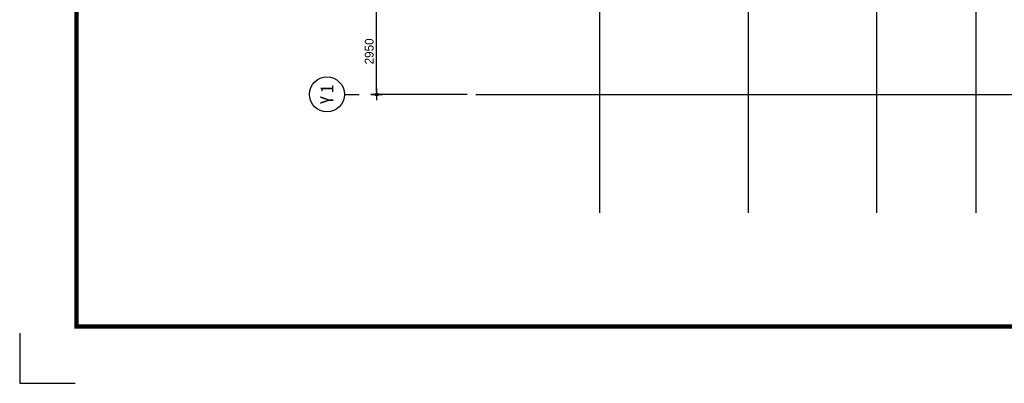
# Model space of a CAD drawing. Header units: millimetres. Extents: x 3837671 to 3921771, y -5256172 to -5196772.
# Tile 1 of 13: x 3837671 to 3871409, y -5256172 to -5243700. Entities that reach past the tile are written whole.
import ezdxf
from ezdxf.enums import TextEntityAlignment as Align

# ---------------------------------------------------------------- set-up
doc = ezdxf.new("R2010")
doc.units = ezdxf.units.MM
doc.header["$MEASUREMENT"] = 0
doc.linetypes.add('CEN', pattern=[66, 60, -2, 2, -2])
doc.layers.get('0').update_dxf_attribs({"linetype": 'CONTINUOUS'})
doc.layers.get('DEFPOINTS').update_dxf_attribs({"linetype": 'CONTINUOUS'})
for name, color, linetype in [('3', 3, 'CONTINUOUS'), ('A_GE_FORM', 7, 'CONTINUOUS'), ('CEN', 13, 'CEN'), ('DI', 1, 'CONTINUOUS'), ('DIM', 7, 'CONTINUOUS')]:
    doc.layers.add(name, color=color, linetype=linetype)
doc.styles.add('GHS', font='txt')
doc.styles.add('HY울릉도 L', font='txt')
doc.styles.add('SDP-S', font='txt')
doc.styles.add('돋움체', font='txt')
doc.dimstyles.new('SMDI-3', dxfattribs={"dimtxt": 3, "dimasz": 1, "dimexe": 2, "dimexo": 3, "dimgap": 1, "dimtad": 1, "dimdsep": 46, "dimtxsty": 'HY울릉도 L', "dimblk": 'Z_DOT', "dimcen": 2.5, "dimdle": 1.5, "dimclrd": 1, "dimclre": 1, "dimclrt": 2, "dimadec": 0, "dimazin": 0, "dimtfac": 1, "dimtix": 1, "dimtmove": 2, "dimatfit": 3, "dimldrblk": 'Z_DOT', "dimfxl": 0, "dimtvp": 1, "dimtolj": 1, "dimtzin": 0, "dimarcsym": 0})

# ---------------------------------------------------------------- blocks, each defined once
blk = doc.blocks.new('CCS111')
blk.add_line((0, 8), (0, 3))
blk.add_circle((0, 14), 6)
at = {"color": 3, "style": 'GHS'}
for tag, p in [('X', (-2.45, 14.02)), ('1', (1.44, 14.02))]:
    blk.add_attdef(tag, text='', height=4.5, dxfattribs=at).set_placement(p, align=Align.MIDDLE_CENTER)
blk = doc.blocks.new('Z_DOT')
at = {"layer": 'DIM', "color": 1, "ltscale": 3}
for p, q in [((-2, 0), (2, 0)), ((0, -2), (0, 2))]:
    blk.add_line(p, q, dxfattribs=at)
for radius in [0.5, 0.25]:
    blk.add_circle((0, 0), radius, dxfattribs=at)
blk = doc.blocks.new('*D34')
at = {"layer": 'DEFPOINTS', "color": 0, "ltscale": 3, "transparency": 16777216}
for p in [(3849899, -5243313), (3853299, -5243313), (3853299, -5246263)]:
    blk.add_point(p, dxfattribs=at)
at = {"layer": 'DIM', "color": 1, "lineweight": -2, "ltscale": 3, "transparency": 16777216}
for p, q in [((3852999, -5243313), (3849699, -5243313)), ((3849899, -5246163), (3849899, -5243413)), ((3852999, -5246263), (3849699, -5246263))]:
    blk.add_line(p, q, dxfattribs=at)
at = {"layer": 'DIM', "color": 1, "lineweight": -2, "ltscale": 3, "transparency": 16777216, "xscale": 100, "yscale": 100, "zscale": 100}
for p, rotation in [((3849899, -5243313), 90), ((3849899, -5246263), 270)]:
    blk.add_blockref('Z_DOT', p, dxfattribs=dict(at, rotation=rotation))
at = {"layer": 'DIM', "color": 2, "ltscale": 3, "transparency": 16777216, "insert": (3849649, -5244788), "char_height": 300, "attachment_point": 5, "rotation": 90, "style": 'SDP-S'}
blk.add_mtext('\\A1;2950', dxfattribs=at)
blk = doc.blocks.new('sheet _서영')
at = {"layer": 'A_GE_FORM'}
for p, q in [((-362689.99, -1059041.18), (-362689.99, -1059058.43)), ((-362689.99, -1059041.18), (-362689.99, -1059058.43)), ((-362689.99, -1059058.43), (-362670.99, -1059058.43))]:
    blk.add_line(p, q, dxfattribs=at)
at = {"layer": 'A_GE_FORM', "const_width": 1.5}
blk.add_lwpolyline([(-361868.49, -1059038.93), (-362670.49, -1059038.93), (-362670.49, -1058483.93), (-361868.49, -1058483.93)], close=True, dxfattribs=at)

msp = doc.modelspace()

# ---------------------------------------------------------------- linework, layer by layer
at = {"layer": 'CEN'}
for p, q in [((3857534.289, -5205977.477), (3857534.289, -5250325.917)), ((3862634.289, -5205977.477), (3862634.289, -5250325.917)), ((3867034.289, -5205977.477), (3867034.289, -5250325.917)), ((3870434.289, -5205977.477), (3870434.289, -5250325.917)), ((3853298.874, -5246262.953), (3904157.54, -5246262.953))]:
    msp.add_line(p, q, dxfattribs=at)

# ---------------------------------------------------------------- block references
at = {"layer": '3', "xscale": 100, "yscale": 100, "zscale": 100}
msp.add_blockref('sheet _서영', (40106670.4, 100649671.693), dxfattribs=at)
at = {"layer": 'DI'}
ref = msp.add_blockref('CCS111', (3849598.874, -5246262.953), dxfattribs=dict(at, xscale=100, yscale=100, zscale=100, rotation=89.99999999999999))
ref.add_attrib('1', '1', dxfattribs={"layer": '0', "color": 3, "height": 450, "rotation": 90, "style": '돋움체'}).set_placement((3848198.079, -5246069.203), align=Align.MIDDLE_CENTER)
ref.add_attrib('X', 'Y', dxfattribs={"layer": '0', "color": 3, "height": 450, "rotation": 90, "style": '돋움체'}).set_placement((3848197.083, -5246458.157), align=Align.MIDDLE_CENTER)

# ---------------------------------------------------------------- dimensions: what is measured, and where the dimension line sits
at = {"layer": 'DIM', "ltscale": 3}
dim = msp.add_linear_dim(base=(3849898.874, -5243312.953), p1=(3853298.874, -5246262.953), p2=(3853298.874, -5243312.953), angle=270, dimstyle='SMDI-3', override={"dimscale": 100, "dimtxsty": 'SDP-S'}, dxfattribs=at)
dim.commit()
dim.dimension.update_dxf_attribs({"geometry": '*D34', "text_midpoint": (3849648.67, -5244787.953)})

doc.saveas('drawing.dxf')
